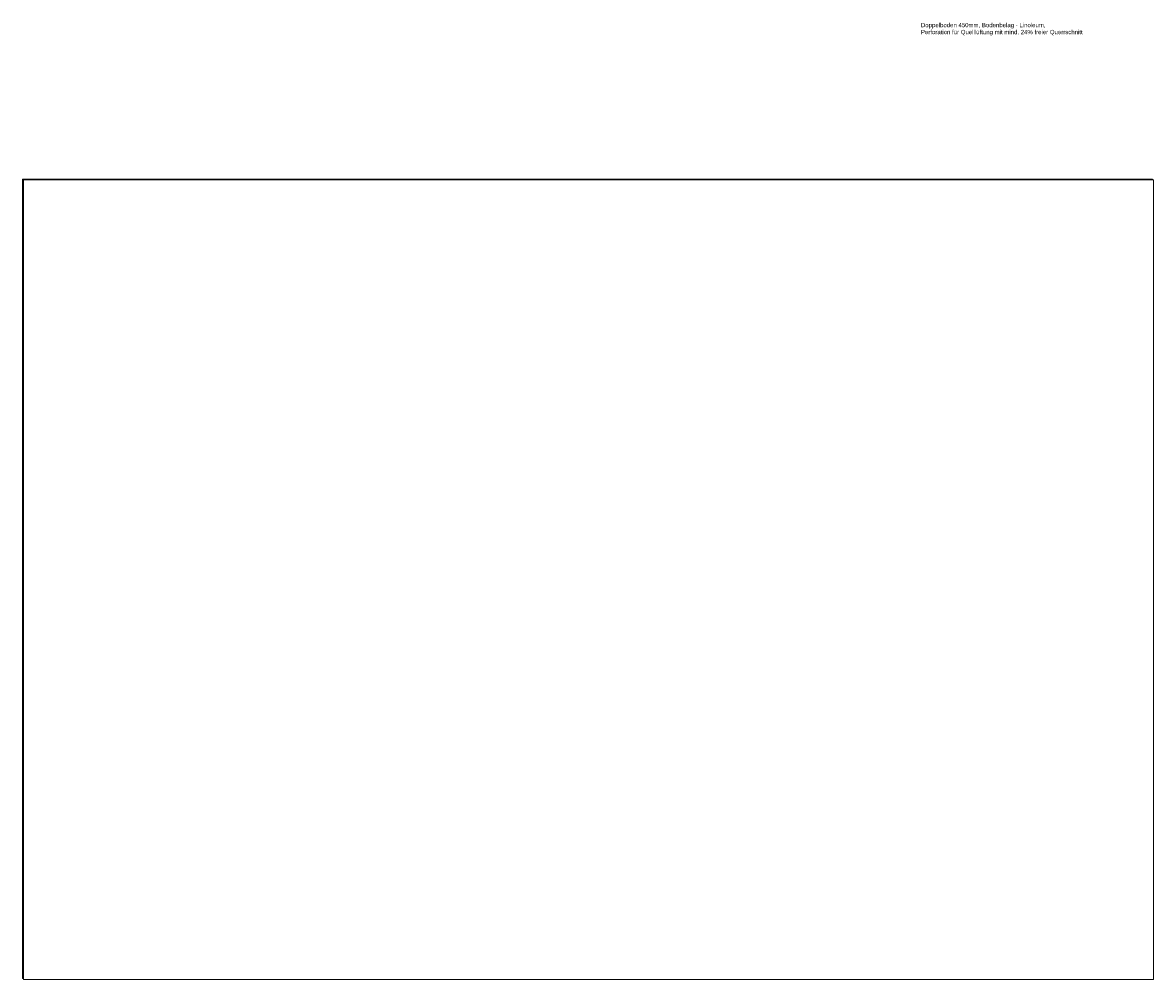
# Model space of a CAD drawing. Header units: metres. Extents: x -45 to 152, y -127 to 99.
# Tile 1 of 256: x -45 to 14, y -127 to -77. Entities that reach past the tile are written whole.
import ezdxf

# ---------------------------------------------------------------- set-up
doc = ezdxf.new("R2010")
doc.units = ezdxf.units.M
for name, color, linetype, lineweight in [('034_Maler_Lackierarbeiten-Böden Beschichtung', 7, 'Continuous', 5), ('_GRU (2D)', 7, 'Continuous', 9), ('_Legende (2D)', 7, 'Continuous', 9), ('_OG 2 (2D)', 7, 'Continuous', 9), ('Keine', 7, 'Continuous', 9)]:
    doc.layers.add(name, color=color, linetype=linetype, lineweight=lineweight)
doc.styles.add('Arial', font='arial.ttf')
picture_1 = doc.add_image_def('image1.png', size_in_pixel=(3370, 2384))
picture_2 = doc.add_image_def('image4.png', size_in_pixel=(3370, 2384))

# ---------------------------------------------------------------- blocks, each defined once
blk = doc.blocks.new('PDF Page')
at = {"color": 255, "linetype": 'Continuous', "lineweight": 5, "transparency": 33554687}
blk.add_wipeout([(0, 21.026), (59.443, 21.026), (59.443, -21.026), (0, -21.026)], dxfattribs=at).dxf.layer = 'Keine'
at = {"layer": 'Keine'}
image = blk.add_image(picture_1, insert=(0, -21.026), size_in_units=(59.443, 42.051), dxfattribs=at)
image.dxf.flags = 7
blk = doc.blocks.new('Revision Cloud Object-2')
at = {"layer": 'Keine', "color": 180, "linetype": 'Continuous', "lineweight": 100, "transparency": 33554687, "flags": 128}
blk.add_lwpolyline([(-1.475, 1.175, -0.162278), (-1.284, 1.238, -0.162278), (-1.094, 1.175, -0.162278), (-0.903, 1.238, -0.162278), (-0.713, 1.175, -0.162278), (-0.608, 1.004, -0.162278), (-0.626, 0.804, -0.162278), (-0.566, 0.612, -0.162278), (-0.633, 0.423, -0.162278), (-0.799, 0.31, -0.162278), (-0.999, 0.318, -0.162278), (-1.191, 0.259, -0.162278), (-1.38, 0.328, -0.162278), (-1.495, 0.493, -0.162278), (-1.488, 0.693, -0.162278), (-1.546, 0.885, -0.162278), (-1.478, 1.074, -0.162278), (-1.493, 1.125, -0.162278), (-1.475, 1.175)], format="xyb", close=True, dxfattribs=at)
blk = doc.blocks.new('Revision Cloud Object-3')
at = {"layer": 'Keine', "color": 180, "linetype": 'Continuous', "lineweight": 100, "transparency": 33554687, "flags": 128}
blk.add_lwpolyline([(-1.475, 1.175, -0.162278), (-1.284, 1.238, -0.162278), (-1.094, 1.175, -0.162278), (-0.903, 1.238, -0.162278), (-0.713, 1.175, -0.162278), (-0.522, 1.238, -0.162278), (-0.332, 1.175, -0.162278), (-0.141, 1.238, -0.162278), (0.049, 1.175, -0.162278), (0.231, 1.09, -0.162278), (0.326, 0.914, -0.162278), (0.371, 0.718, -0.162278), (0.289, 0.534, -0.162278), (0.195, 0.357, -0.162278), (0.013, 0.272, -0.162278), (-0.18, 0.216, -0.162278), (-0.368, 0.287, -0.162278), (-0.561, 0.231, -0.162278), (-0.749, 0.302, -0.162278), (-0.942, 0.246, -0.162278), (-1.129, 0.317, -0.162278), (-1.328, 0.29, -0.162278), (-1.504, 0.387, -0.162278), (-1.56, 0.58, -0.162278), (-1.49, 0.768, -0.162278), (-1.546, 0.961, -0.162278), (-1.476, 1.149, -0.162278), (-1.48, 1.162, -0.162278), (-1.475, 1.175)], format="xyb", close=True, dxfattribs=at)
blk = doc.blocks.new('OG 2 (2D)')
at = {"layer": 'Keine', "color": 6}
blk.add_blockref('PDF Page', (-45.0153, -106.394), dxfattribs=at)
at = {"layer": 'Keine', "color": 180}
for name, p in [('Revision Cloud Object-3', (-13.6344, -100.9654)), ('Revision Cloud Object-2', (-13.0102, -120.2454))]:
    blk.add_blockref(name, p, dxfattribs=at)
blk = doc.blocks.new('Legende (2D)')
at = {"layer": '034_Maler_Lackierarbeiten-Böden Beschichtung', "color": 7, "transparency": 33554687, "insert": (2.2504, -77.48), "char_height": 0.226963, "attachment_point": 4, "line_spacing_factor": 0.969122, "style": 'Arial'}
blk.add_mtext('Doppelboden 450mm, Bodenbelag - Linoleum,\\PPerforation für Quelllüftung mit mind. 24% freier Querrschnitt  ', dxfattribs=at)
blk = doc.blocks.new('PDF Page-1')
at = {"color": 255, "linetype": 'Continuous', "lineweight": 5, "transparency": 33554687}
blk.add_wipeout([(0, 21.026), (59.443, 21.026), (59.443, -21.026), (0, -21.026)], dxfattribs=at).dxf.layer = 'Keine'
at = {"layer": 'Keine'}
image = blk.add_image(picture_2, insert=(0, -21.026), size_in_units=(59.443, 42.051), dxfattribs=at)
image.dxf.flags = 7
blk = doc.blocks.new('GRU (2D)')
at = {"layer": 'Keine', "color": 6}
blk.add_blockref('PDF Page-1', (-44.962, -106.436), dxfattribs=at)

msp = doc.modelspace()

# ---------------------------------------------------------------- block references
at = {"layer": '_OG 2 (2D)'}
msp.add_blockref('OG 2 (2D)', (0, 0), dxfattribs=at)

# ---------------------------------------------------------------- next in the draw order: block references
at = {"layer": '_Legende (2D)'}
msp.add_blockref('Legende (2D)', (0, 0), dxfattribs=at)

# ---------------------------------------------------------------- next in the draw order: block references
at = {"layer": '_GRU (2D)'}
msp.add_blockref('GRU (2D)', (0, 0), dxfattribs=at)

doc.saveas('drawing.dxf')
